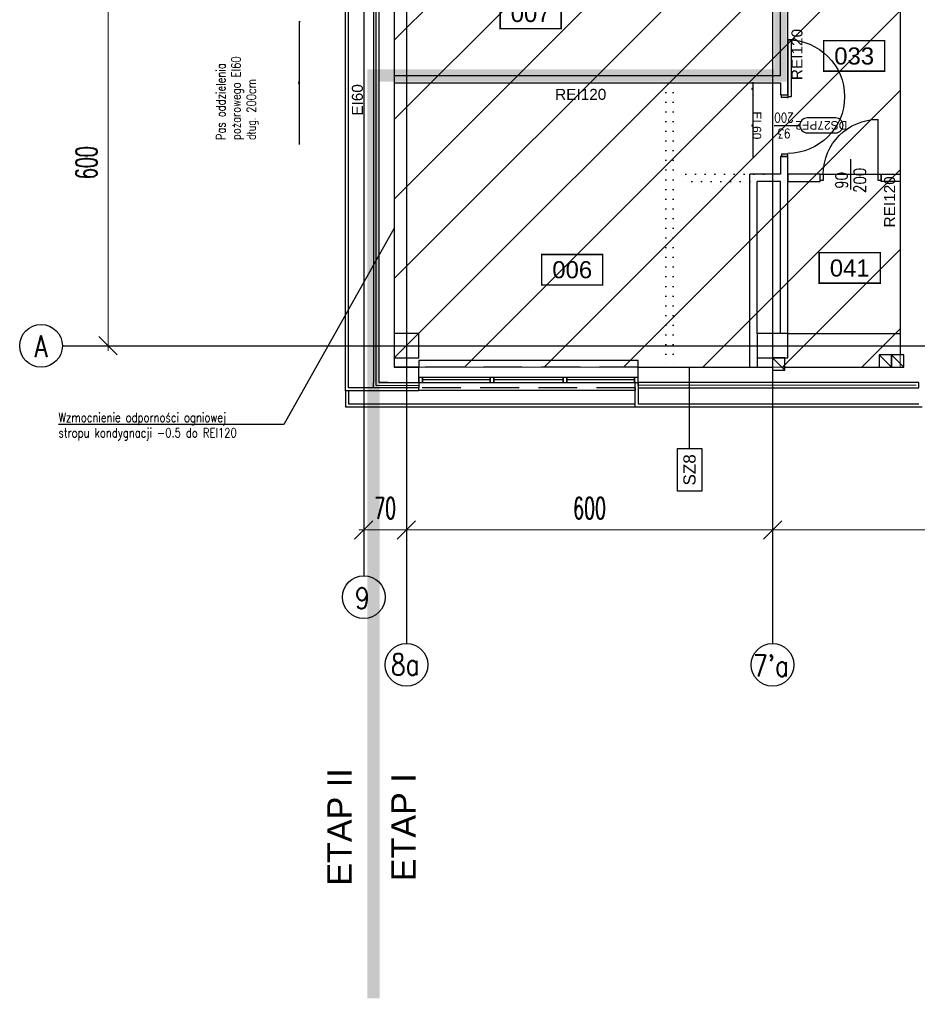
# Model space of a CAD drawing. Header units: centimetres. Extents: x -149939 to 48626, y -46000 to 152985.
# Tile 3 of 256: x -77480 to -62768, y -5790 to 10343. Entities that reach past the tile are written whole.
import ezdxf
from ezdxf.enums import TextEntityAlignment as Align

# ---------------------------------------------------------------- set-up
doc = ezdxf.new("R2010")
doc.units = ezdxf.units.CM
doc.header["$LTSCALE"] = 50
doc.header["$PDMODE"] = 35
doc.header["$PDSIZE"] = 0.1
for name, pattern in [('Kondygnacja  -0_5$0$DIVIDE', [31.75, 12.7, -6.35, 0, -6.35, 0, -6.35]), ('Kondygnacja  -0_5$0$DOT2', [3.175, 0, -3.175]), ('Kondygnacja  -0_5$0$HIDDEN', [9.525, 6.35, -3.175]), ('Osie rzutów$0$DASHDOT2', [12.7, 6.35, -3.175, 0, -3.175])]:
    doc.linetypes.add(name, pattern=pattern)
doc.layers.get('0').update_dxf_attribs({"color": 8})
doc.layers.get('DEFPOINTS').update_dxf_attribs({"color": 8})
for name, color, linetype in [('Kondygnacja  -0_5$0$ARCH_ETAPOWANIE', 8, 'Kondygnacja  -0_5$0$DIVIDE'), ('Kondygnacja  -0_5$0$ARCH_INFO_ETYK_DRZWI', 8, 'Continuous'), ('Kondygnacja  -0_5$0$ARCH_INFO_ETYK_DRZWI_IST', 8, 'Continuous'), ('Kondygnacja  -0_5$0$ARCH_INFO_ODPORNOŚĆ OGNIOWA', 8, 'Continuous'), ('Kondygnacja  -0_5$0$ARCH_INFO_OPISY', 8, 'Continuous'), ('Kondygnacja  -0_5$0$ARCH_INFO_OPISY_PRZEGRODY_IST', 8, 'Continuous'), ('Kondygnacja  -0_5$0$ARCH_MUROWANE_IST', 8, 'Continuous'), ('Kondygnacja  -0_5$0$ARCH_NIEWIDOK_IST', 8, 'Kondygnacja  -0_5$0$HIDDEN'), ('Kondygnacja  -0_5$0$ARCH_OCIEPLENIE_IST', 8, 'Continuous'), ('Kondygnacja  -0_5$0$ARCH_OTWORY_WENTYLACJA_IST', 8, 'Continuous'), ('Kondygnacja  -0_5$0$ARCH_PRZEKROJOWE_IST', 8, 'Continuous'), ('Kondygnacja  -0_5$0$ARCH_WIDOK_IST', 8, 'Continuous'), ('Kondygnacja  -0_5$0$ARCH_WYBURZENIA', 8, 'Kondygnacja  -0_5$0$DOT2'), ('Kondygnacja  -0_5$0$ARCH_ŚLUSARKA_DRZWI', 8, 'Continuous'), ('Kondygnacja  -0_5$0$ARCH_ŚLUSARKA_OKNA_IST', 8, 'Continuous'), ('Kondygnacja  -0_5$0$ARCH_ŻELBET_IST', 8, 'Continuous'), ('Osie rzutów$0$ARCH_INFO_OSIE_IST', 8, 'Osie rzutów$0$DASHDOT2'), ('Osie rzutów$0$ARCH_INFO_OSIE_OPISY_IST', 8, 'Continuous'), ('Pomieszczenia -05$0$ARCH_INFO_AREA_ETYKIETY_200', 8, 'Continuous')]:
    doc.layers.add(name, color=color, linetype=linetype)
for name, color, linetype, lineweight in [('Kondygnacja  -0_5$0$ARCH_INFO_WYMIARY', 8, 'Continuous', 9), ('Kondygnacja  -0_5$0$ARCH_WIDOK', 8, 'Continuous', 13), ('Osie rzutów$0$ARCH_INFO_WYMIARY', 8, 'Continuous', 9)]:
    doc.layers.add(name, color=color, linetype=linetype, lineweight=lineweight)
doc.styles.add('Kondygnacja  -0_5$0$Arial', font='ARIAL.TTF')
doc.styles.add('Kondygnacja  -0_5$0$Romans', font='Romans.shx', dxfattribs={"width": 0.7})
doc.styles.add('Kondygnacja  -0_5$0$ROMANS-50-CM', font='romans.shx', dxfattribs={"width": 0.8, "height": 10})
doc.styles.add('Kondygnacja  -0_5$0$Standard', font='txt')
doc.styles.add('Osie rzutów$0$ROMANS-250-CM', font='romans.shx', dxfattribs={"width": 0.8, "height": 50})
doc.styles.add('Osie rzutów$0$wymiary_cuprum', font='Romans.shx', dxfattribs={"width": 0.6})
doc.styles.add('Pomieszczenia -05$0$Arial', font='ARIAL.TTF')
doc.dimstyles.new('Kondygnacja  -0_5$0$ISO-25', dxfattribs={"dimtxt": 2.5, "dimasz": 2.5, "dimexe": 1.25, "dimexo": 0.625, "dimtad": 1, "dimtxsty": 'Kondygnacja  -0_5$0$Standard', "dimcen": 2.5, "dimadec": 0, "dimazin": 0, "dimtfac": 1, "dimtmove": 0, "dimatfit": 3, "dimfxl": 1, "dimarcsym": 0})
doc.dimstyles.new('Kondygnacja  -0_5$0$Wymiary 1-100', dxfattribs={"dimtxt": 12, "dimasz": 10, "dimexe": 5, "dimexo": 0, "dimgap": 4, "dimtad": 1, "dimrnd": 0.5, "dimzin": 12, "dimdsep": 46, "dimtxsty": 'Kondygnacja  -0_5$0$Romans', "dimblk": 'Kondygnacja  -0_5$0$_Oblique', "dimcen": 10, "dimdle": 10, "dimclrt": 55, "dimazin": 0, "dimtfac": 1, "dimtmove": 1, "dimatfit": 3, "dimfxl": 8, "dimfxlon": 1, "dimtolj": 1, "dimtzin": 0, "dimarcsym": 0})
doc.dimstyles.new('Osie rzutów$0$ARCH_ CT', dxfattribs={"dimtxt": 20, "dimasz": 20, "dimexe": 12, "dimexo": 20, "dimgap": 5, "dimtad": 1, "dimdec": 1, "dimrnd": 0.5, "dimzin": 9, "dimdsep": 46, "dimtxsty": 'Osie rzutów$0$wymiary_cuprum', "dimblk": 'Osie rzutów$0$_Oblique', "dimcen": 8, "dimdle": 12, "dimclrd": 256, "dimclre": 256, "dimclrt": 55, "dimadec": 1, "dimazin": 0, "dimtfac": 1, "dimtdec": 1, "dimtmove": 1, "dimatfit": 2, "dimldrblk": 'Osie rzutów$0$_Dot', "dimfxl": 50, "dimtolj": 1, "dimtzin": 0, "dimlwd": -1, "dimlwe": -1, "dimarcsym": 0})

# ---------------------------------------------------------------- blocks, each defined once
blk = doc.blocks.new('Osie rzutów$0$_Oblique')
at = {"color": 0, "linetype": 'ByBlock', "lineweight": -2}
blk.add_line((-0.5, -0.5), (0.5, 0.5), dxfattribs=at)
blk = doc.blocks.new('*D286')
at = {"layer": 'DEFPOINTS', "color": 0}
for p in [(5600, 4732.2), (6200, 4732.2), (6200, 4698.3)]:
    blk.add_point(p, dxfattribs=at)
at = {"layer": 'Osie rzutów$0$ARCH_INFO_WYMIARY'}
for p, q in [((5600, 4717.2), (5600, 4690.3)), ((6200, 4717.2), (6200, 4690.3)), ((5592, 4698.3), (6208, 4698.3))]:
    blk.add_line(p, q, dxfattribs=at)
at = {"layer": 'Osie rzutów$0$ARCH_INFO_WYMIARY', "xscale": 30, "yscale": 30, "zscale": 30, "rotation": 180}
blk.add_blockref('Osie rzutów$0$_Oblique', (5600, 4698.3), dxfattribs=at)
at = {"layer": 'Osie rzutów$0$ARCH_INFO_WYMIARY', "xscale": 30, "yscale": 30, "zscale": 30}
blk.add_blockref('Osie rzutów$0$_Oblique', (6200, 4698.3), dxfattribs=at)
at = {"layer": 'Osie rzutów$0$ARCH_INFO_WYMIARY', "color": 55, "insert": (5900, 4733.8), "char_height": 35, "attachment_point": 5, "style": 'Osie rzutów$0$wymiary_cuprum'}
blk.add_mtext('\\A1;600', dxfattribs=at)
blk = doc.blocks.new('Osie rzutów$0$_Dot')
at = {"color": 0, "linetype": 'ByBlock', "lineweight": -2}
blk.add_line((-0.5, 0), (-1, 0), dxfattribs=at)
at = {"color": 0, "linetype": 'ByBlock', "const_width": 0.5}
blk.add_lwpolyline([(-0.25, 0, 1), (0.25, 0, 1)], format="xyb", close=True, dxfattribs=at)
blk = doc.blocks.new('*D287')
at = {"layer": 'DEFPOINTS', "color": 0}
for p in [(5000, 4732.3), (5600, 4732.3), (5600, 4698.3)]:
    blk.add_point(p, dxfattribs=at)
at = {"layer": 'Osie rzutów$0$ARCH_INFO_WYMIARY'}
for p, q in [((5000, 4717.3), (5000, 4690.3)), ((5600, 4717.3), (5600, 4690.3)), ((4992, 4698.3), (5608, 4698.3))]:
    blk.add_line(p, q, dxfattribs=at)
at = {"layer": 'Osie rzutów$0$ARCH_INFO_WYMIARY', "xscale": 30, "yscale": 30, "zscale": 30, "rotation": 180}
blk.add_blockref('Osie rzutów$0$_Oblique', (5000, 4698.3), dxfattribs=at)
at = {"layer": 'Osie rzutów$0$ARCH_INFO_WYMIARY', "xscale": 30, "yscale": 30, "zscale": 30}
blk.add_blockref('Osie rzutów$0$_Oblique', (5600, 4698.3), dxfattribs=at)
at = {"layer": 'Osie rzutów$0$ARCH_INFO_WYMIARY', "color": 55, "insert": (5300, 4733.8), "char_height": 35, "attachment_point": 5, "style": 'Osie rzutów$0$wymiary_cuprum'}
blk.add_mtext('\\A1;600', dxfattribs=at)
blk = doc.blocks.new('*D288')
at = {"layer": 'DEFPOINTS', "color": 0}
for p in [(4930, 4732.3), (5000, 4732.3), (5000, 4698.3)]:
    blk.add_point(p, dxfattribs=at)
at = {"layer": 'Osie rzutów$0$ARCH_INFO_WYMIARY'}
for p, q in [((4930, 4717.3), (4930, 4690.3)), ((5000, 4717.3), (5000, 4690.3)), ((4922, 4698.3), (5008, 4698.3))]:
    blk.add_line(p, q, dxfattribs=at)
at = {"layer": 'Osie rzutów$0$ARCH_INFO_WYMIARY', "xscale": 30, "yscale": 30, "zscale": 30, "rotation": 180}
blk.add_blockref('Osie rzutów$0$_Oblique', (4930, 4698.3), dxfattribs=at)
at = {"layer": 'Osie rzutów$0$ARCH_INFO_WYMIARY', "xscale": 30, "yscale": 30, "zscale": 30}
blk.add_blockref('Osie rzutów$0$_Oblique', (5000, 4698.3), dxfattribs=at)
at = {"layer": 'Osie rzutów$0$ARCH_INFO_WYMIARY', "color": 55, "insert": (4965, 4733.8), "char_height": 35, "attachment_point": 5, "style": 'Osie rzutów$0$wymiary_cuprum'}
blk.add_mtext('\\A1;70', dxfattribs=at)
blk = doc.blocks.new('*D325')
at = {"layer": 'DEFPOINTS', "color": 0}
for p in [(4545, 5600), (4511, 5000), (4545, 5000)]:
    blk.add_point(p, dxfattribs=at)
at = {"layer": 'Osie rzutów$0$ARCH_INFO_WYMIARY'}
for p, q in [((4530, 5600), (4503, 5600)), ((4511, 5608), (4511, 4992)), ((4530, 5000), (4503, 5000))]:
    blk.add_line(p, q, dxfattribs=at)
at = {"layer": 'Osie rzutów$0$ARCH_INFO_WYMIARY', "xscale": 30, "yscale": 30, "zscale": 30}
for p, rotation in [((4511, 5600), 90), ((4511, 5000), 270)]:
    blk.add_blockref('Osie rzutów$0$_Oblique', p, dxfattribs=dict(at, rotation=rotation))
at = {"layer": 'Osie rzutów$0$ARCH_INFO_WYMIARY', "color": 55, "insert": (4475.5, 5300), "char_height": 35, "attachment_point": 5, "rotation": 90, "style": 'Osie rzutów$0$wymiary_cuprum'}
blk.add_mtext('\\A1;600', dxfattribs=at)
blk = doc.blocks.new('Kondygnacja  -0_5$0$_Dot')
at = {"color": 0, "linetype": 'ByBlock', "lineweight": -2}
blk.add_line((-0.5, 0), (-1, 0), dxfattribs=at)
at = {"color": 0, "linetype": 'ByBlock', "const_width": 0.5}
blk.add_lwpolyline([(-0.25, 0, 1), (0.25, 0, 1)], format="xyb", close=True, dxfattribs=at)
blk = doc.blocks.new('Kondygnacja  -0_5$0$_Oblique')
at = {"color": 0, "linetype": 'ByBlock', "lineweight": -2}
blk.add_line((-0.5, -0.5), (0.5, 0.5), dxfattribs=at)
blk = doc.blocks.new('*D119')
at = {"layer": 'DEFPOINTS', "color": 0}
for p in [(-72892, 10310), (-71286, 10310), (-72892, 8310)]:
    blk.add_point(p, dxfattribs=at)
at = {"layer": 'Kondygnacja  -0_5$0$ARCH_INFO_WYMIARY', "color": 0, "lineweight": -2}
for p, q in [((-72884, 10310), (-72897, 10310)), ((-72892, 8300), (-72892, 10320)), ((-72892, 8310), (-72897, 8310))]:
    blk.add_line(p, q, dxfattribs=at)
at = {"layer": 'Kondygnacja  -0_5$0$ARCH_INFO_WYMIARY', "color": 0, "linetype": 'ByBlock', "lineweight": -2, "xscale": 10, "yscale": 10, "zscale": 10}
for p, rotation in [((-72892, 10310), 90), ((-72892, 8310), 270)]:
    blk.add_blockref('Kondygnacja  -0_5$0$_Oblique', p, dxfattribs=dict(at, rotation=rotation))
at = {"layer": 'Kondygnacja  -0_5$0$ARCH_INFO_WYMIARY', "color": 55, "insert": (-72902, 9310), "char_height": 12, "attachment_point": 5, "rotation": 90, "style": 'Kondygnacja  -0_5$0$Romans'}
blk.add_mtext('\\A1;2000', dxfattribs=at)
blk = doc.blocks.new('Kondygnacja  -0_5$0$DRZWI90')
blk.add_line((-45, 0), (-45, 90))
at = {"lineweight": -3}
for p, q in [((0, -25), (0, 25)), ((45, 0), (-45, 0))]:
    blk.add_line(p, q, dxfattribs=at)
for points in [[(-50, -10), (-45, -10), (-45, 0), (-50, 0)], [(45, -10), (50, -10), (50, 0), (45, 0)]]:
    blk.add_lwpolyline(points, close=True, dxfattribs=at)
blk.add_arc((-45, 0), 90, 0, 90, dxfattribs=at)
blk = doc.blocks.new('Kondygnacja  -0_5$0$T-drzwi_lewe-200')
at = {"layer": 'Kondygnacja  -0_5$0$ARCH_INFO_ETYK_DRZWI'}
blk.add_line((0, 0), (-60, 0), dxfattribs=at)
blk.add_lwpolyline([(-77.5, 17.5), (-143.7, 17.5, 1), (-143.7, -17.5), (-77.5, -17.5, 1)], format="xyb", close=True, dxfattribs=at)
at = {"layer": 'Kondygnacja  -0_5$0$ARCH_INFO_ETYK_DRZWI', "color": 1, "style": 'Kondygnacja  -0_5$0$Arial'}
blk.add_attdef('ADS_DRZWI:ODPORNOŚĆ_OGNIOWA', text='', height=20, rotation=90, dxfattribs=at).set_placement((56.4, 0.1), align=Align.BOTTOM_CENTER)
at = {"layer": 'Kondygnacja  -0_5$0$ARCH_INFO_ETYK_DRZWI', "style": 'Kondygnacja  -0_5$0$Romans', "width": 0.8}
for tag, p in [('ADS_DRZWI:SZEROKOŚĆ', (-23, 7.9)), ('ADS_DRZWI:WYSOKOŚĆ', (-23, -29))]:
    blk.add_attdef(tag, text='', height=22, dxfattribs=at).set_placement(p, align=Align.CENTER)
at = {"layer": 'Kondygnacja  -0_5$0$ARCH_INFO_ETYK_DRZWI', "style": 'Kondygnacja  -0_5$0$Arial'}
blk.add_attdef('ADS_DRZWI:SYMBOL', text='', height=20, dxfattribs=at).set_placement((-110.6, 0), align=Align.MIDDLE)
blk = doc.blocks.new('*D180')
at = {"layer": 'DEFPOINTS', "color": 0}
for p in [(-65010, 9310), (-65461, 9110), (-65010, 9110)]:
    blk.add_point(p, dxfattribs=at)
at = {"layer": 'Kondygnacja  -0_5$0$ARCH_INFO_WYMIARY', "color": 0, "lineweight": -2}
for p, q in [((-65453, 9310), (-65466, 9310)), ((-65461, 9320), (-65461, 9100)), ((-65453, 9110), (-65466, 9110))]:
    blk.add_line(p, q, dxfattribs=at)
at = {"layer": 'Kondygnacja  -0_5$0$ARCH_INFO_WYMIARY', "color": 0, "linetype": 'ByBlock', "lineweight": -2, "xscale": 10, "yscale": 10, "zscale": 10}
for p, rotation in [((-65461, 9310), 90), ((-65461, 9110), 270)]:
    blk.add_blockref('Kondygnacja  -0_5$0$_Oblique', p, dxfattribs=dict(at, rotation=rotation))
at = {"layer": 'Kondygnacja  -0_5$0$ARCH_INFO_WYMIARY', "color": 55, "insert": (-65471, 9210), "char_height": 12, "attachment_point": 5, "rotation": 90, "style": 'Kondygnacja  -0_5$0$Romans'}
blk.add_mtext('\\A1;200', dxfattribs=at)
blk = doc.blocks.new('*D181')
at = {"layer": 'DEFPOINTS', "color": 0}
for p in [(-65010, 9110), (-65461, 8100), (-65010, 8100)]:
    blk.add_point(p, dxfattribs=at)
at = {"layer": 'Kondygnacja  -0_5$0$ARCH_INFO_WYMIARY', "color": 0, "lineweight": -2}
for p, q in [((-65453, 9110), (-65466, 9110)), ((-65461, 9120), (-65461, 8090)), ((-65453, 8100), (-65466, 8100))]:
    blk.add_line(p, q, dxfattribs=at)
at = {"layer": 'Kondygnacja  -0_5$0$ARCH_INFO_WYMIARY', "color": 0, "linetype": 'ByBlock', "lineweight": -2, "xscale": 10, "yscale": 10, "zscale": 10}
for p, rotation in [((-65461, 9110), 90), ((-65461, 8100), 270)]:
    blk.add_blockref('Kondygnacja  -0_5$0$_Oblique', p, dxfattribs=dict(at, rotation=rotation))
at = {"layer": 'Kondygnacja  -0_5$0$ARCH_INFO_WYMIARY', "color": 55, "insert": (-65471, 8605), "char_height": 12, "attachment_point": 5, "rotation": 90, "style": 'Kondygnacja  -0_5$0$Romans'}
blk.add_mtext('\\A1;1010', dxfattribs=at)
blk = doc.blocks.new('Pomieszczenia -05$0$etykieta_numer')
at = {"color": 0, "linetype": 'ByBlock', "const_width": 2.44}
blk.add_lwpolyline([(-50, -50), (-50, 0), (50, 0), (50, -50)], close=True, dxfattribs=at)
at = {"color": 0, "linetype": 'ByBlock', "style": 'Pomieszczenia -05$0$Arial'}
blk.add_attdef('AECAREA:NUMBER', text='', height=28, dxfattribs=at).set_placement((0, -25), align=Align.MIDDLE)
blk = doc.blocks.new('Osie rzutów')
at = {"layer": 'Osie rzutów$0$ARCH_INFO_OSIE_IST', "ltscale": 10}
for p, q in [((4930, 12510), (4930, 4623.26)), ((5000, 12510), (5000, 4512.32)), ((5600, 12510), (5600, 4512.32)), ((4436.04, 5000), (15156.54, 5000))]:
    blk.add_line(p, q, dxfattribs=at)
at = {"layer": 'Osie rzutów$0$ARCH_INFO_OSIE_OPISY_IST'}
for centre in [(4401.04, 5000), (4930, 4588.26), (5000, 4477.32), (5600, 4477.32)]:
    blk.add_circle(centre, 35, dxfattribs=at)
at = {"layer": 'Osie rzutów$0$ARCH_INFO_OSIE_OPISY_IST', "style": 'Osie rzutów$0$ROMANS-250-CM', "width": 0.8}
for s, p in [('A', (4390.13, 4981.6)), ('9', (4915.63, 4568.85)), ('8a', (4974.54, 4460.48)), ("7'a", (5567.96, 4458.36))]:
    blk.add_text(s, height=35, dxfattribs=at).set_placement(p)
at = {"layer": 'Osie rzutów$0$ARCH_INFO_WYMIARY'}
dim = blk.add_linear_dim(base=(4511.04, 5000), p1=(4544.98, 5600), p2=(4544.98, 5000), angle=270, dimstyle='Osie rzutów$0$ARCH_ CT', override={"dimtxt": 35, "dimasz": 30, "dimexe": 8, "dimexo": 15, "dimgap": 18, "dimdle": 8}, dxfattribs=at)
dim.commit()
dim.dimension.update_dxf_attribs({"geometry": '*D325', "text_midpoint": (4475.54, 5300)})
dim = blk.add_linear_dim(base=(5000, 4698.34), p1=(4930, 4732.28), p2=(5000, 4732.28), dimstyle='Osie rzutów$0$ARCH_ CT', override={"dimtxt": 35, "dimasz": 30, "dimexe": 8, "dimexo": 15, "dimgap": 18, "dimdle": 8}, dxfattribs=at)
dim.commit()
dim.dimension.update_dxf_attribs({"geometry": '*D288', "text_midpoint": (4965, 4698.34), "dimtype": 160})
for base, p1, p2, picture, middle in [((5600, 4698.34), (5000, 4732.28), (5600, 4732.28), '*D287', (5300, 4733.84)), ((6200, 4698.26), (5600, 4732.19), (6200, 4732.19), '*D286', (5900, 4733.76))]:
    dim = blk.add_linear_dim(base=base, p1=p1, p2=p2, dimstyle='Osie rzutów$0$ARCH_ CT', override={"dimtxt": 35, "dimasz": 30, "dimexe": 8, "dimexo": 15, "dimgap": 18, "dimdle": 8}, dxfattribs=at)
    dim.commit()
    dim.dimension.update_dxf_attribs({"geometry": picture, "text_midpoint": middle})

msp = doc.modelspace()

# ---------------------------------------------------------------- hatches: boundary and pattern name
at = {"layer": 'Kondygnacja  -0_5$0$ARCH_WIDOK'}
h = msp.add_hatch(dxfattribs=at)
h.set_pattern_fill('ANSI31', color=256, scale=290, style=0)
h.set_pattern_definition([(45, (-121140, -45000), (-651.069, 651.069), [])])
h.paths.add_polyline_path([(-63050, 11000), (-71340, 11000), (-71340, 4650), (-63050, 4650)])

# ---------------------------------------------------------------- linework, layer by layer
at = {"layer": 'Kondygnacja  -0_5$0$ARCH_ETAPOWANIE', "ltscale": 10, "const_width": 200, "elevation": 3000}
msp.add_lwpolyline([(-71680, -5690), (-71680, 9430), (-65010, 9430), (-65010, 10860), (-63050, 10860), (-62990, 77200), (-59020, 77200), (-59020, 89588.736), (-59420, 89588.736), (-59420.034, 102625.822), (-71890, 102620.19), (-71890, 102620.19), (-32748.04, 102637.868)], dxfattribs=at)
at = {"layer": 'Kondygnacja  -0_5$0$ARCH_INFO_OPISY_PRZEGRODY_IST'}
msp.add_lwpolyline([(-66500.017, 3317.07), (-66300.017, 3317.07), (-66300.017, 2617.07), (-66700.017, 2617.07), (-66700.017, 3317.07), (-66500.017, 3317.07), (-66500.017, 4650)], dxfattribs=at)
at = {"layer": 'Kondygnacja  -0_5$0$ARCH_MUROWANE_IST', "ltscale": 4}
for p, q in [((-65010, 9430), (-65010, 10800)), ((-64890, 9310), (-64890, 10740)), ((-63050, 10740), (-63050, 4850)), ((-71340, 9430), (-65010, 9430)), ((-71340, 9310), (-65010, 9310)), ((-65510, 4650), (-65510, 7810)), ((-65390, 5200), (-65390, 7690)), ((-64890, 5200), (-63050, 5200)), ((-65390, 4800), (-65390, 4650)), ((-71340, 4650), (-70940, 4650)), ((-70940, 4400), (-70940, 4650)), ((-67340, 4350), (-67340, 4650)), ((-71590, 4400), (-70940, 4400))]:
    msp.add_line(p, q, dxfattribs=at)
for points in [[(-71444.097, 4400), (-71590, 4400), (-71590, 11150), (-71340, 11150), (-71340, 4650)], [(-65010, 9310), (-65010, 9110), (-64890, 9110), (-64890, 9330.947)], [(-64890, 5200), (-64890, 8100), (-65010, 8100), (-65010, 7810), (-65510, 7810)], [(-65010, 5200), (-65010, 7690), (-65390, 7690)], [(-71444.097, 4400), (-71444.097, 4400), (-70940, 4400), (-70940, 4650), (-71340, 4650)], [(-62740, 4400), (-62740, 4400), (-67340, 4400), (-67340, 4650), (-65140, 4650)], [(-64940, 4650), (-62990, 4650)]]:
    msp.add_lwpolyline(points, dxfattribs=at)
for points in [[(-64359.407, 7810), (-64890, 7810), (-64890, 7690), (-64359.407, 7690)], [(-63359.407, 7810), (-63050, 7810), (-63050, 7690), (-63359.407, 7690)]]:
    msp.add_lwpolyline(points, close=True, dxfattribs=at)
at = {"layer": 'Kondygnacja  -0_5$0$ARCH_NIEWIDOK_IST', "ltscale": 2}
for p, q in [((-67340, 4650), (-70940, 4650)), ((-67390, 4310), (-70940, 4310))]:
    msp.add_line(p, q, dxfattribs=at)
at = {"layer": 'Kondygnacja  -0_5$0$ARCH_OCIEPLENIE_IST'}
for p, q in [((-71635, 4350), (-71635, 11150)), ((-71635, 4350), (-70940, 4355)), ((-62785, 4350), (-67340, 4355))]:
    msp.add_line(p, q, dxfattribs=at)
at = {"layer": 'Kondygnacja  -0_5$0$ARCH_OTWORY_WENTYLACJA_IST'}
for p, q in [((-63390, 4850), (-63190, 4650)), ((-63190, 4850), (-62990, 4650)), ((-65140, 4800), (-64940, 4600))]:
    msp.add_line(p, q, dxfattribs=at)
for points in [[(-63390, 4650), (-63190, 4650), (-63190, 4850), (-63390, 4850)], [(-63190, 4650), (-62990, 4650), (-62990, 4850), (-63190, 4850)], [(-65140, 4600), (-64940, 4600), (-64940, 4800), (-65140, 4800)]]:
    msp.add_lwpolyline(points, close=True, dxfattribs=at)
at = {"layer": 'Kondygnacja  -0_5$0$ARCH_PRZEKROJOWE_IST', "ltscale": 4}
for p, q in [((-72140, 4260), (-72140, 11200)), ((-72090, 4310), (-72090, 11150)), ((-67390, 4000), (-67390, 4400)), ((-67340, 4400), (-67340, 4050)), ((-70940, 4260), (-72140, 4260)), ((-71680, 4310), (-72090, 4310)), ((-70940, 4260), (-70940, 4310)), ((-67340, 4050), (-62740, 4050)), ((-67390, 4000), (-62690, 4000))]:
    msp.add_line(p, q, dxfattribs=at)
for points in [[(-71590, 11150), (-71680, 11150), (-71680, 4400), (-71680, 4400)], [(-70940, 4400), (-70940, 4310), (-71680, 4310), (-71680, 4400)], [(-67340, 4400), (-67340, 4310), (-62740, 4310), (-62740, 4400)]]:
    msp.add_lwpolyline(points, dxfattribs=at)
at = {"layer": 'Kondygnacja  -0_5$0$ARCH_WIDOK'}
msp.add_lwpolyline([(-63050, 11000), (-71340, 11000), (-71340, 4650), (-63050, 4650)], close=True, dxfattribs=at)
at = {"layer": 'Kondygnacja  -0_5$0$ARCH_WIDOK_IST'}
for points in [[(-67340, 4650), (-67340, 4760), (-70940, 4760), (-70940, 4650)], [(-67390, 4310), (-67390, 4270), (-70940, 4270)]]:
    msp.add_lwpolyline(points, dxfattribs=at)
at = {"layer": 'Kondygnacja  -0_5$0$ARCH_WIDOK_IST', "linetype": 'Continuous', "ltscale": 4}
for points in [[(-72140, 4260), (-72140, 4000), (-67390, 4000)], [(-72090, 4260), (-72090, 4050), (-67390, 4050)]]:
    msp.add_lwpolyline(points, dxfattribs=at)
at = {"layer": 'Kondygnacja  -0_5$0$ARCH_WYBURZENIA'}
for points in [[(-66889.05, 9310), (-66889.05, 4650)], [(-66769.05, 9310), (-66769.05, 4650)], [(-65290, 7810), (-66769.05, 7810)], [(-65510, 7690), (-66769.05, 7690)]]:
    msp.add_lwpolyline(points, dxfattribs=at)
at = {"layer": 'Kondygnacja  -0_5$0$ARCH_ŚLUSARKA_DRZWI', "linetype": 'Continuous', "lineweight": -3}
for points in [[(-64890, 9083.164), (-64827, 9083.164), (-64827, 10013.164), (-64890, 10013.164)], [(-64991, 9070), (-64991, 9110), (-64890, 9110), (-64890, 9070)], [(-64991, 8140), (-64991, 8100), (-64890, 8100), (-64890, 8140)]]:
    msp.add_lwpolyline(points, close=True, dxfattribs=at)
at = {"layer": 'Kondygnacja  -0_5$0$ARCH_ŚLUSARKA_DRZWI', "linetype": 'Continuous', "lineweight": -3, "extrusion": (0, 0, -1)}
msp.add_arc((64890, 9083.164), 930, 90, 270, dxfattribs=at)
at = {"layer": 'Kondygnacja  -0_5$0$ARCH_ŚLUSARKA_OKNA_IST'}
for p, q in [((-69770, 4440), (-70880, 4440)), ((-68570, 4440), (-69710, 4440)), ((-67400.682, 4440), (-68510, 4440))]:
    msp.add_line(p, q, dxfattribs=at)
for points in [[(-70880, 4480), (-70940, 4480), (-70940, 4400), (-70880, 4400)], [(-69770, 4480), (-70880, 4480), (-70880, 4400), (-69770, 4400)], [(-69710, 4480), (-69770, 4480), (-69770, 4400), (-69710, 4400)], [(-68570, 4480), (-69710, 4480), (-69710, 4400), (-68570, 4400)], [(-68510, 4480), (-68570, 4480), (-68570, 4400), (-68510, 4400)], [(-67400.682, 4480), (-68510, 4480), (-68510, 4400), (-67400.682, 4400)], [(-67340.682, 4480), (-67400.682, 4480), (-67400.682, 4400), (-67340.682, 4400)]]:
    msp.add_lwpolyline(points, close=True, dxfattribs=at)
at = {"layer": 'Kondygnacja  -0_5$0$ARCH_ŻELBET_IST', "ltscale": 4}
for points in [[(-71340, 4800), (-70940, 4800), (-70940, 5200), (-71340, 5200)], [(-65390, 4800), (-64890, 4800), (-64890, 5200), (-65390, 5200)]]:
    msp.add_lwpolyline(points, close=True, dxfattribs=at)

# ---------------------------------------------------------------- block references
at = {"layer": 'Kondygnacja  -0_5$0$ARCH_INFO_ETYK_DRZWI', "linetype": 'Continuous', "lineweight": -3, "xscale": 7.000000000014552, "yscale": 7.000000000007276, "zscale": 7, "rotation": 180}
msp.add_blockref('Kondygnacja  -0_5$0$T-drzwi_lewe-200', (-65113.476, 8611.582), dxfattribs=at).add_auto_attribs({'ADS_DRZWI:SYMBOL': 'DS27PF2', 'ADS_DRZWI:SZEROKOŚĆ': '93', 'ADS_DRZWI:ODPORNOŚĆ_OGNIOWA': 'EI 60', 'ADS_DRZWI:WYSOKOŚĆ': '200'})
at = {"layer": 'Kondygnacja  -0_5$0$ARCH_INFO_ETYK_DRZWI_IST', "xscale": -10, "yscale": 10, "zscale": 10}
msp.add_blockref('Kondygnacja  -0_5$0$DRZWI90', (-63859.407, 7810), dxfattribs=at)
at = {"layer": 'Kondygnacja  -0_5$0$ARCH_WYBURZENIA', "ltscale": 6, "xscale": 10, "yscale": 10, "zscale": 10, "rotation": 270}
msp.add_blockref('Kondygnacja  -0_5$0$DRZWI90', (-64890, 8610), dxfattribs=at)
at = {"layer": 'Osie rzutów$0$ARCH_INFO_OSIE_OPISY_IST', "color": 30, "xscale": 10, "yscale": 10, "zscale": 10}
msp.add_blockref('Osie rzutów', (-121140, -45000), dxfattribs=at)
at = {"layer": 'Pomieszczenia -05$0$ARCH_INFO_AREA_ETYKIETY_200', "linetype": 'Continuous', "lineweight": -3, "xscale": 10, "yscale": 10, "zscale": 10}
for p, values in [((-69105.283, 10694.943), {'AECAREA:NUMBER': '007'}), ((-63802.411, 9998.836), {'AECAREA:NUMBER': '033'}), ((-68423.354, 6496.488), {'AECAREA:NUMBER': '006'}), ((-63875.05, 6525.11), {'AECAREA:NUMBER': '041'})]:
    msp.add_blockref('Pomieszczenia -05$0$etykieta_numer', p, dxfattribs=at).add_auto_attribs(values)

# ---------------------------------------------------------------- texts
at = {"layer": 'Kondygnacja  -0_5$0$ARCH_ETAPOWANIE', "ltscale": 10, "char_height": 400, "width": 2796.22902, "attachment_point": 1, "rotation": 90, "style": 'Kondygnacja  -0_5$0$Arial'}
for s, insert in [('ETAP II', (-72436.96, -3847.086)), ('ETAP I', (-71388.563, -3774.137))]:
    msp.add_mtext(s, dxfattribs=dict(at, insert=insert))
at = {"layer": 'Kondygnacja  -0_5$0$ARCH_INFO_ETYK_DRZWI_IST', "insert": (-63859.407, 7710), "char_height": 200, "width": 100, "attachment_point": 5, "rotation": 90, "line_spacing_factor": 0.9, "style": 'Kondygnacja  -0_5$0$ROMANS-50-CM'}
msp.add_mtext('90\\P200', dxfattribs=at)
at = {"layer": 'Kondygnacja  -0_5$0$ARCH_INFO_ODPORNOŚĆ OGNIOWA', "char_height": 180, "width": 533.32525, "attachment_point": 5, "rotation": 90, "style": 'Kondygnacja  -0_5$0$Arial'}
for s, insert in [('\\PREI120', (-64889.314, 9772.763)), ('\\PEI60', (-72093.945, 9028.047)), ('\\PREI120', (-63371.016, 7358.694))]:
    msp.add_mtext(s, dxfattribs=dict(at, insert=insert))
at = {"layer": 'Kondygnacja  -0_5$0$ARCH_INFO_ODPORNOŚĆ OGNIOWA', "insert": (-68284.517, 9268.366), "char_height": 180, "width": 533.32525, "attachment_point": 5, "style": 'Kondygnacja  -0_5$0$Arial'}
msp.add_mtext('\\PREI120', dxfattribs=at)
at = {"layer": 'Kondygnacja  -0_5$0$ARCH_INFO_OPISY', "insert": (-74258.376, 8369.255), "char_height": 150, "width": 3475.65685, "attachment_point": 1, "rotation": 90, "style": 'Kondygnacja  -0_5$0$ROMANS-50-CM'}
msp.add_mtext('Pas oddzielenia\\Ppożarowego EI60\\Pdług. 200cm', dxfattribs=at)
at = {"layer": 'Kondygnacja  -0_5$0$ARCH_INFO_OPISY', "insert": (-76842.969, 3899.78), "char_height": 150, "width": 3572.13752, "attachment_point": 1, "style": 'Kondygnacja  -0_5$0$ROMANS-50-CM'}
msp.add_mtext('Wzmocnienie odporności ogniowej stropu kondygnacji -0.5 do REI120 ', dxfattribs=at)
at = {"layer": 'Kondygnacja  -0_5$0$ARCH_INFO_OPISY_PRZEGRODY_IST', "insert": (-66500.017, 2967.07), "char_height": 200, "width": 700, "attachment_point": 5, "rotation": 90, "style": 'Kondygnacja  -0_5$0$Arial'}
msp.add_mtext('SZ8', dxfattribs=at)

# ---------------------------------------------------------------- dimensions: what is measured, and where the dimension line sits
at = {"layer": 'Kondygnacja  -0_5$0$ARCH_INFO_WYMIARY'}
for base, p1, p2, picture, middle in [((-72891.589, 10310), (-72891.589, 8310), (-71286.171, 10310), '*D119', (-72901.589, 9310)), ((-65461.462, 9110), (-65010, 9310), (-65010, 9110), '*D180', (-65471.462, 9210)), ((-65461.462, 8100), (-65010, 9110), (-65010, 8100), '*D181', (-65471.462, 8605))]:
    dim = msp.add_linear_dim(base=base, p1=p1, p2=p2, angle=90, dimstyle='Kondygnacja  -0_5$0$Wymiary 1-100', dxfattribs=at)
    dim.commit()
    dim.dimension.update_dxf_attribs({"geometry": picture, "text_midpoint": middle})

# ---------------------------------------------------------------- leaders
at = {"layer": 'Kondygnacja  -0_5$0$ARCH_INFO_OPISY'}
msp.add_leader([(-71340, 6926.229), (-73149.493, 3710.354), (-76843.574, 3710.354)], dimstyle='Kondygnacja  -0_5$0$ISO-25', override={"dimscale": 5, "dimasz": 2, "dimtad": 0, "dimldrblk": 'Kondygnacja  -0_5$0$_Dot'}, dxfattribs=at)

doc.saveas('drawing.dxf')
